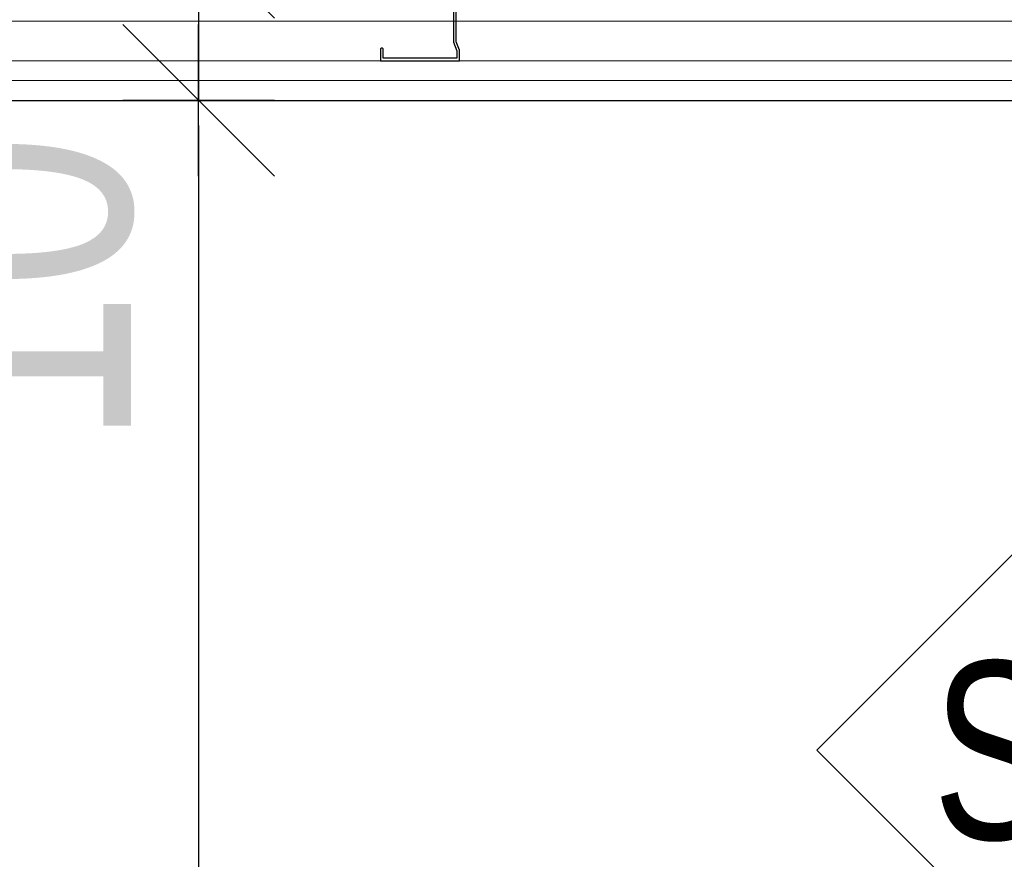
# Model space of a CAD drawing. Header units: centimetres. Extents: x 4120 to 19220, y -7417 to 180.
# Tile 25 of 223: x 9667 to 9730, y -4567 to -4514. Entities that reach past the tile are written whole.
import ezdxf
from ezdxf.enums import TextEntityAlignment as Align

# ---------------------------------------------------------------- set-up
doc = ezdxf.new("R2010")
doc.units = ezdxf.units.CM
for name, color, linetype in [('0 @ 1', 7, 'Continuous'), ('A_Wymiary wewnętrzne', 8, 'Continuous'), ('A_Ściany', 2, 'Continuous'), ('Konstrukcja - scian dzialowych', 7, 'Continuous')]:
    doc.layers.add(name, color=color, linetype=linetype)
doc.styles.add('marcin', font='arial.ttf', dxfattribs={"width": 0.8, "height": 16})
doc.styles.add('PB-100', font='simplex.shx', dxfattribs={"width": 0.7, "height": 15})
doc.styles.add('style1', font='ARIALN.TTF', dxfattribs={"width": 0.9})
doc.linetypes.add('BATTING', pattern='A,0.0001,-0.1,[134,ltypeshp.shx,S=0.1,R=0,X=-0.1,Y=0],-0.2,[134,ltypeshp.shx,S=0.1,R=180,X=0.1,Y=0],-0.1', length=0.4001)
doc.dimstyles.new('WYM A PROJEKT', dxfattribs={"dimscale": 2, "dimtxt": 16, "dimasz": 0.8, "dimexe": 6, "dimexo": 30, "dimgap": 2, "dimtad": 1, "dimdec": 0, "dimzin": 9, "dimdsep": 46, "dimtxsty": 'marcin', "dimblk": 'WW', "dimcen": 0, "dimdle": 6, "dimse1": 1, "dimse2": 1, "dimclrt": 7, "dimadec": 0, "dimazin": 0, "dimtfac": 1, "dimtdec": 0, "dimtix": 1, "dimtmove": 2, "dimatfit": 3, "dimldrblk": 'WW', "dimfxl": 1, "dimtolj": 1, "dimtzin": 0, "dimarcsym": 0})

# ---------------------------------------------------------------- blocks, each defined once
blk = doc.blocks.new('PROFIL 7')
at = {"layer": 'Konstrukcja - scian dzialowych'}
for points in [[(0.367, 1.75), (0.367, 3.83), (0.167, 4.364), (0.167, 4.833), (4.833, 4.833), (4.833, 4.25), (4.88, 4.192), (4.954, 4.192), (5, 4.25), (5, 5), (0, 5), (0, 4.333), (0.2, 3.8), (0.2, 1.75)], [(0.2, 3.75), (0.2, 1.2), (0, 0.667), (0, 0), (5, 0), (5, 0.75), (5.001, 0.82), (4.952, 0.87), (4.882, 0.87), (4.832, 0.82), (4.833, 0.75), (4.833, 0.167), (0.167, 0.167), (0.167, 0.636), (0.367, 1.17), (0.367, 3.75)]]:
    blk.add_lwpolyline(points, dxfattribs=at)
blk = doc.blocks.new('em4_el-ozn_50i100')
at = {"color": 3}
blk.add_lwpolyline([(0, -73.2), (26.531, -46.669), (0, -20.138), (-26.531, -46.669)], close=True, dxfattribs=at)
at = {"linetype": 'Continuous', "lineweight": 0, "style": 'PB-100', "width": 0.7}
blk.add_attdef('SYMBOL', text='', height=15, rotation=0.00001, dxfattribs=at).set_placement((0, -46.669), align=Align.MIDDLE_CENTER)
blk = doc.blocks.new('WW')
at = {"color": 80, "ltscale": 2}
blk.add_line((3, 3), (-3, -3), dxfattribs=at)
at = {"ltscale": 2}
for p, q in [((0, -3), (0, 3)), ((-3, 0), (3, 0))]:
    blk.add_line(p, q, dxfattribs=at)
blk = doc.blocks.new('*D2102')
at = {"layer": 'A_Wymiary wewnętrzne', "color": 0, "lineweight": -2}
for p, q in [((9678.575, -4507.13), (9678.575, -4505.53)), ((9678.575, -4508.73), (9678.575, -4518.73)), ((9678.575, -4520.33), (9678.575, -4521.93))]:
    blk.add_line(p, q, dxfattribs=at)
at = {"layer": 'Defpoints', "color": 0}
for p in [(9645.575, -4508.73), (9645.575, -4518.73), (9678.575, -4518.73)]:
    blk.add_point(p, dxfattribs=at)
at = {"layer": 'A_Wymiary wewnętrzne', "color": 0, "lineweight": -2, "xscale": 1.6, "yscale": 1.6, "zscale": 1.6}
for p, rotation in [((9678.575, -4508.73), 270), ((9678.575, -4518.73), 90)]:
    blk.add_blockref('WW', p, dxfattribs=dict(at, rotation=rotation))
at = {"layer": 'A_Wymiary wewnętrzne', "color": 7, "insert": (9666.407, -4530.73), "char_height": 16, "attachment_point": 5, "rotation": 90, "style": 'marcin'}
blk.add_mtext('\\A1;10', dxfattribs=at)
blk = doc.blocks.new('*D2103')
at = {"layer": 'A_Wymiary wewnętrzne', "color": 0, "lineweight": -2}
blk.add_line((9678.575, -4520.33), (9678.575, -4667.13), dxfattribs=at)
at = {"layer": 'Defpoints', "color": 0}
for p in [(9645.575, -4518.73), (9645.575, -4668.73), (9678.575, -4668.73)]:
    blk.add_point(p, dxfattribs=at)
at = {"layer": 'A_Wymiary wewnętrzne', "color": 0, "lineweight": -2, "xscale": 1.6, "yscale": 1.6, "zscale": 1.6}
for p, rotation in [((9678.575, -4518.73), 90), ((9678.575, -4668.73), 270)]:
    blk.add_blockref('WW', p, dxfattribs=dict(at, rotation=rotation))
at = {"layer": 'A_Wymiary wewnętrzne', "color": 7, "insert": (9666.407, -4593.73), "char_height": 16, "attachment_point": 5, "rotation": 90, "style": 'marcin'}
blk.add_mtext('\\A1;150', dxfattribs=at)

msp = doc.modelspace()

# ---------------------------------------------------------------- linework, layer by layer
at = {"layer": 'A_Ściany', "color": 251, "linetype": 'Continuous', "lineweight": 20}
for points in [[(8941.075, -4678.73), (9837.075, -4678.73), (9837.075, -4671.23), (9829.075, -4671.23), (9829.075, -4624.98), (9824.075, -4624.98), (9824.075, -4671.23), (9643.075, -4671.23), (9643.075, -4516.23), (9824.075, -4516.23), (9824.075, -4522.48), (9829.075, -4522.48), (9829.075, -4511.23), (9782.075, -4511.23), (9782.075, -4474.98), (9777.075, -4474.98), (9777.075, -4511.23), (9643.075, -4511.23), (9643.075, -4331.23)], [(8939.825, -4679.98), (9838.325, -4679.98), (9838.325, -4669.98), (9830.325, -4669.98), (9830.325, -4624.98), (9822.825, -4624.98), (9822.825, -4669.98), (9644.325, -4669.98), (9644.325, -4517.48), (9822.825, -4517.48), (9822.825, -4522.48), (9830.325, -4522.48), (9830.325, -4509.98), (9783.325, -4509.98), (9783.325, -4474.98), (9775.825, -4474.98), (9775.825, -4509.98), (9644.325, -4509.98), (9644.325, -4332.48)]]:
    msp.add_lwpolyline(points, dxfattribs=at)
at = {"layer": 'A_Ściany'}
msp.add_lwpolyline([(8938.575, -4681.23), (9839.575, -4681.23), (9839.575, -4668.73), (9831.575, -4668.73), (9831.575, -4623.73), (9821.575, -4623.73), (9821.575, -4668.73), (9645.575, -4668.73), (9645.575, -4518.73), (9821.575, -4518.73), (9821.575, -4523.73), (9831.575, -4523.73), (9831.575, -4508.73), (9784.575, -4508.73), (9784.575, -4473.73), (9774.575, -4473.73), (9774.575, -4508.73), (9645.575, -4508.73), (9645.575, -4333.73)], dxfattribs=at)
at = {"layer": 'A_Ściany', "color": 251, "linetype": 'BATTING', "lineweight": 20, "ltscale": 6}
msp.add_lwpolyline([(9826.575, -4522.48), (9826.575, -4513.73), (9643.075, -4513.73)], dxfattribs=at)

# ---------------------------------------------------------------- block references
at = {"color": 6}
ref = msp.add_blockref('em4_el-ozn_50i100', (9737.589, -4524.827), dxfattribs=dict(at, xscale=-0.75, yscale=0.75, zscale=0.75, rotation=0.003234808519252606))
ref.add_attrib('SYMBOL', 'SW2', dxfattribs={"layer": '0 @ 1', "linetype": 'Continuous', "lineweight": 0, "height": 11.25, "rotation": 0.00323, "style": 'style1', "width": 0.9}).set_placement((9737.591, -4559.829), align=Align.MIDDLE)
at = {"layer": 'Konstrukcja - scian dzialowych', "rotation": 179.9990794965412}
msp.add_blockref('PROFIL 7', (9695.075, -4511.23), dxfattribs=at)

# ---------------------------------------------------------------- dimensions: what is measured, and where the dimension line sits
at = {"layer": 'A_Wymiary wewnętrzne'}
dim = msp.add_linear_dim(base=(9678.575, -4518.73), p1=(9645.575, -4508.73), p2=(9645.575, -4518.73), angle=90, dimstyle='WYM A PROJEKT', override={"dimdsep": 44}, dxfattribs=at)
dim.commit()
dim.dimension.update_dxf_attribs({"geometry": '*D2102', "text_midpoint": (9666.407, -4530.73), "dimtype": 160})
dim = msp.add_linear_dim(base=(9678.575, -4668.73), p1=(9645.575, -4518.73), p2=(9645.575, -4668.73), angle=90, dimstyle='WYM A PROJEKT', override={"dimdsep": 44}, dxfattribs=at)
dim.commit()
dim.dimension.update_dxf_attribs({"geometry": '*D2103', "text_midpoint": (9666.407, -4593.73)})

doc.saveas('drawing.dxf')
